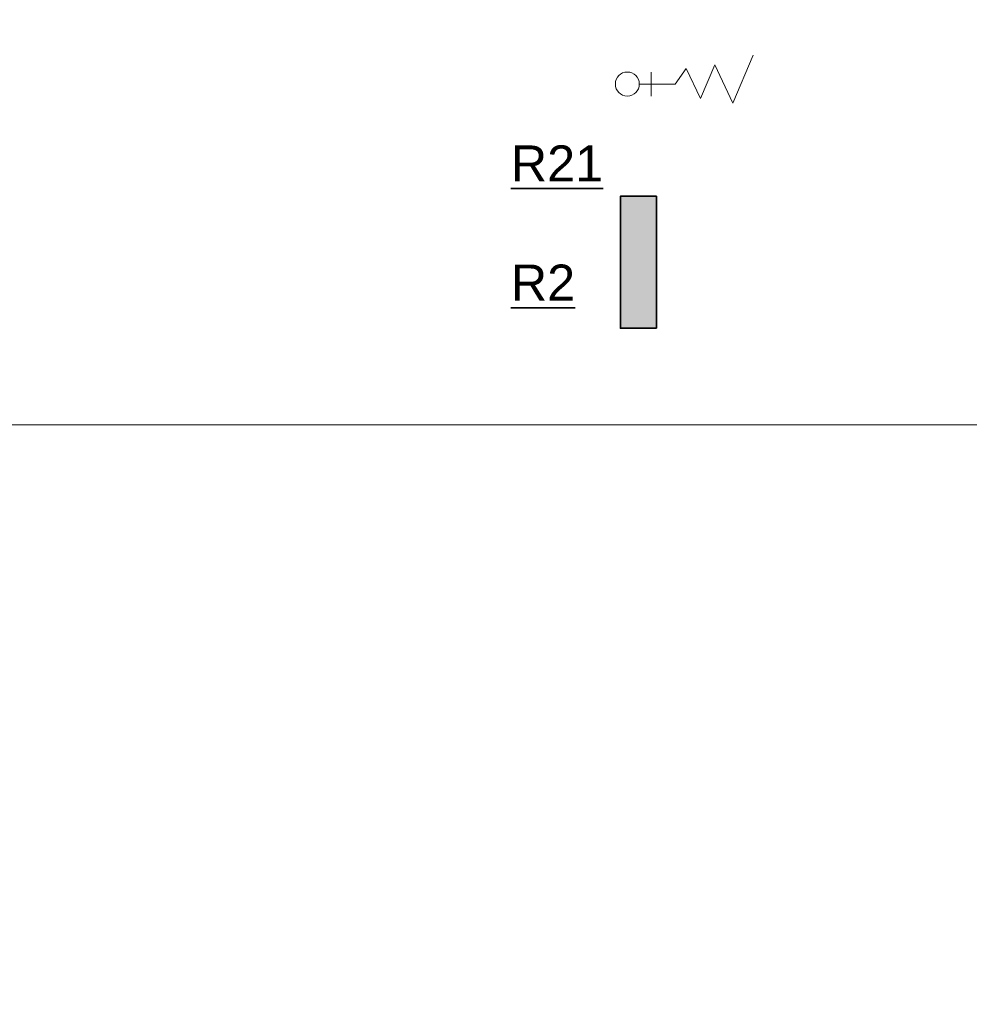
# Model space of a CAD drawing. Header units: millimetres. Extents: x 4946 to 18537, y -10559 to 785.
# Tile 64 of 79: x 8241 to 8637, y -941 to -531. Entities that reach past the tile are written whole.
import ezdxf

# ---------------------------------------------------------------- set-up
doc = ezdxf.new("R2010")
doc.units = ezdxf.units.MM
doc.linetypes.add('DIVIDEX2', pattern=[2.5, 1, -0.5, 0, -0.5, 0, -0.5])
doc.layers.add('_e_rozdzielnie', color=16, linetype='Continuous', lineweight=35)
doc.layers.add('mm_sprężone', color=7, linetype='Continuous', lineweight=50)
doc.styles.get("Standard").update_dxf_attribs({"font": 'arial.ttf'})

# ---------------------------------------------------------------- blocks, each defined once
blk = doc.blocks.new('opony')
at = {"layer": 'mm_sprężone', "color": 0, "lineweight": 9, "ltscale": 40}
for p, q in [((17057.5, -53790), (17057.5, -53780)), ((17052.5, -53790), (17062.5, -53790)), ((17057.5, -53790), (17057.5, -53795))]:
    blk.add_line(p, q, dxfattribs=at)
blk.add_lwpolyline([(17057.5, -53780), (17051, -53775.5), (17063.5, -53769.5), (17049.5, -53763.5), (17065.5, -53756), (17045.5, -53747.5)], dxfattribs=at)
blk.add_circle((17057.5, -53800), 5, dxfattribs=at)

msp = doc.modelspace()

# ---------------------------------------------------------------- hatches: boundary and pattern name
at = {"layer": '_e_rozdzielnie', "linetype": 'ByBlock', "transparency": 33554559}
h = msp.add_hatch(color=256, dxfattribs=at)
h.dxf.hatch_style = 1
h.paths.add_polyline_path([(8506.53, -659.64), (8506.53, -604.64), (8491.53, -604.64), (8491.53, -659.64)])

# ---------------------------------------------------------------- linework, layer by layer
at = {"layer": '_e_rozdzielnie', "linetype": 'ByBlock'}
msp.add_lwpolyline([(8506.53, -659.64), (8506.53, -604.64), (8491.53, -604.64), (8491.53, -659.64)], close=True, dxfattribs=at)
at = {"layer": 'Defpoints', "color": 6, "lineweight": 18}
for points in [[(7046.25, 785.16), (9146.25, 785.16), (9146.25, -699.84), (7046.25, -699.84)], [(7046.25, -699.84), (9146.25, -699.84), (9146.25, -2184.84), (7046.25, -2184.84)]]:
    msp.add_lwpolyline(points, close=True, dxfattribs=at)

# ---------------------------------------------------------------- block references
at = {"layer": 'mm_sprężone', "color": 0, "linetype": 'DIVIDEX2', "lineweight": 30, "rotation": 270}
msp.add_blockref('opony', (62294.43, 16499.65), dxfattribs=at)

# ---------------------------------------------------------------- texts
at = {"layer": '_e_rozdzielnie', "linetype": 'ByBlock'}
for s, p in [('%%UR21', (8445.88, -598.44)), ('%%UR2', (8445.88, -648.1))]:
    msp.add_text(s, height=15, dxfattribs=at).set_placement(p)

doc.saveas('drawing.dxf')
